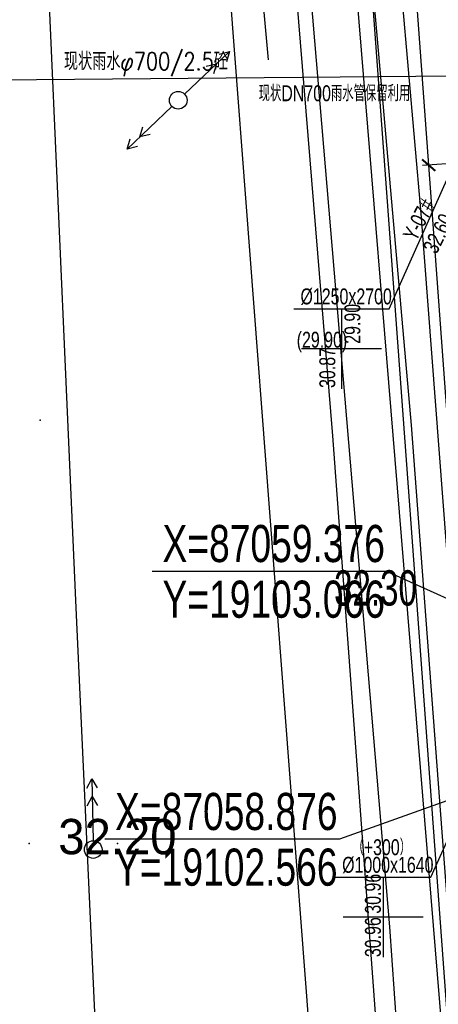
# Model space of a CAD drawing. Header units: millimetres. Extents: x 1371 to 38096, y 232 to 174236.
# Tile 42 of 84: x 19065 to 19089, y 87043 to 87098. Entities that reach past the tile are written whole.
import ezdxf
from ezdxf.enums import TextEntityAlignment as Align

# ---------------------------------------------------------------- set-up
doc = ezdxf.new("R2010")
doc.units = ezdxf.units.MM
doc.header["$LTSCALE"] = 10
doc.linetypes.add('CONTINOUS', pattern=[0])
for name, color, linetype in [('0提标-单体内线', 31, 'Continuous'), ('0提标-坐标', 3, 'Continuous'), ('0提标-尺寸标注-平面 定位图', 3, 'Continuous'), ('0提标-管-雨水插旗', 2, 'Continuous'), ('0提标-管-雨水管标注', 2, 'CONTINOUS'), ('dx', 8, 'Continuous'), ('LOCKUP', 7, 'Continuous'), ('雨水', 180, 'Continuous')]:
    doc.layers.add(name, color=color, linetype=linetype)
doc.styles.add('HZ', font='rs.shx', dxfattribs={"width": 0.8, "bigfont": 'hztxt.shx'})
doc.styles.add('SMEDI', font='smsim1.shx', dxfattribs={"width": 0.75, "bigfont": 'smfs.shx'})
doc.styles.add('SMEDI1', font='smsim.shx', dxfattribs={"width": 0.75, "bigfont": 'smfs.shx'})
doc.styles.get("Standard").update_dxf_attribs({"font": 'smsim.shx', "bigfont": 'smfs.shx'})
doc.styles.add('黑体', font='smsim.shx', dxfattribs={"width": 0.75, "bigfont": 'smfs.shx'})
doc.dimstyles.new('1-700', dxfattribs={"dimscale": 0.7, "dimtxt": 3, "dimasz": 1, "dimexe": 0.5, "dimexo": 0.5, "dimgap": 0, "dimtad": 1, "dimdsep": 46, "dimtxsty": 'SMEDI', "dimblk1": 'ARCHTICK', "dimblk2": 'ARCHTICK', "dimsah": 1, "dimcen": 0, "dimclrd": 7, "dimclre": 7, "dimclrt": 3, "dimazin": 0, "dimtfac": 1, "dimtix": 1, "dimtmove": 2, "dimatfit": 3, "dimldrblk": 'ARCHTICK', "dimfxl": 0, "dimtolj": 1, "dimtzin": 0, "dimarcsym": 0})
doc.dimstyles.new('ISO-25', dxfattribs={"dimtxt": 2.5, "dimasz": 2.5, "dimexe": 1.25, "dimexo": 0.625, "dimgap": 0.2, "dimtad": 1, "dimtxsty": 'Standard', "dimcen": 2.5, "dimadec": 0, "dimazin": 0, "dimtfac": 1, "dimtmove": 0, "dimatfit": 3, "dimfxl": 0, "dimarcsym": 0})

# ---------------------------------------------------------------- blocks, each defined once
blk = doc.blocks.new('*U325')
at = {"layer": 'dx', "linetype": 'Continuous', "ltscale": 0.5}
for p, q in [((19082.898, 87074.817), (19076.208, 87156.513)), ((19085.502, 87114.537), (19087.875, 87087.386)), ((19068.362, 87065.071), (19066.356, 87110.483)), ((19076.778, 87103.737), (19082.575, 87027.669)), ((19079.258, 87096.079), (19078.636, 87103.051)), ((19087.349, 87075.413), (19084.958, 87102.567)), ((19077.041, 87096.557), (19074.507, 87094.143)), ((19076.457, 87096.416), (19077.041, 87096.557)), ((19077.041, 87096.557), (19076.871, 87095.981)), ((19075.733, 87095.726), (19076.317, 87095.867)), ((19076.317, 87095.867), (19076.147, 87095.291)), ((19071.252, 87091.035), (19073.783, 87093.452)), ((19071.975, 87091.726), (19072.144, 87092.302)), ((19072.558, 87091.868), (19071.975, 87091.726)), ((19071.252, 87091.035), (19071.421, 87091.612)), ((19071.835, 87091.178), (19071.252, 87091.035)), ((19087.875, 87087.386), (19094.531, 87000)), ((19093.029, 87000), (19087.349, 87075.413)), ((19088.41, 87000), (19082.898, 87074.817)), ((19069.63, 87037.719), (19068.362, 87065.071)), ((19068.965, 87054.87), (19069.255, 87055.395)), ((19069.255, 87055.395), (19069.565, 87054.881)), ((19069.255, 87055.395), (19069.323, 87051.896)), ((19068.985, 87053.87), (19069.274, 87054.396)), ((19069.274, 87054.396), (19069.585, 87053.881)), ((19089.554, 87000), (19086.115, 87047.018))]:
    blk.add_line(p, q, dxfattribs=at)
at = {"layer": 'dx', "ltscale": 0.3}
for p, q in [((19083.158, 87112.956), (19089.818, 87032.008)), ((19086.115, 87047.018), (19081.108, 87106.224))]:
    blk.add_line(p, q, dxfattribs=at)
at = {"layer": 'dx', "linetype": 'Continuous', "ltscale": 0.3}
for centre in [(19074.145, 87093.798), (19069.333, 87051.396)]:
    blk.add_circle(centre, 0.5, dxfattribs=at)
at = {"layer": 'dx', "ltscale": 0.3}
for p in [(19066.337, 87075.686, 32.2), (19085.311, 87065.8, 32.3), (19085.311, 87065.8, 32.3), (19065.703, 87051.728, 32.2), (19070.703, 87051.728, 32.2)]:
    blk.add_point(p, dxfattribs=at)
at = {"layer": 'dx', "ltscale": 0.3, "style": '黑体', "width": 0.7}
blk.add_text('32.30', height=2, dxfattribs=at).set_placement((19085.311, 87066.2, 32.3), align=Align.MIDDLE)
at = {"layer": 'dx', "ltscale": 0.3, "style": '黑体'}
blk.add_text('32.20', height=2, dxfattribs=at).set_placement((19070.703, 87052.128, 32.2), align=Align.MIDDLE)
blk = doc.blocks.new('*U189')
blk.add_line((0, 0), (-13.285, 0))
at = {"style": 'SMEDI1', "width": 0.75}
blk.add_text(' X=87058.876 ', height=2.1, dxfattribs=at).set_placement((-13.285, 0.525))
blk.add_text(' Y=19102.566 ', height=2.1, dxfattribs=at).set_placement((-13.285, -0.525), align=Align.TOP_LEFT)
blk = doc.blocks.new('_ARCHTICK')
at = {"color": 0, "linetype": 'ByBlock', "const_width": 0.15}
blk.add_lwpolyline([(-0.5, -0.5), (0.5, 0.5)], dxfattribs=at)
blk = doc.blocks.new('*U188')
blk.add_line((0, 0), (-13.285, 0))
at = {"style": 'SMEDI1', "width": 0.75}
blk.add_text(' X=87059.376 ', height=2.1, dxfattribs=at).set_placement((-13.285, 0.525))
blk.add_text(' Y=19103.066 ', height=2.1, dxfattribs=at).set_placement((-13.285, -0.525), align=Align.TOP_LEFT)
blk = doc.blocks.new('*D179')
at = {"layer": '0提标-尺寸标注-平面 定位图', "color": 7, "lineweight": -2}
for p, q in [((19088.774, 87117.6), (19085.972, 87117.395)), ((19088.322, 87090.126), (19086.321, 87117.42)), ((19090.775, 87090.306), (19087.973, 87090.101))]:
    blk.add_line(p, q, dxfattribs=at)
at = {"layer": 'Defpoints', "color": 0}
for p in [(19089.123, 87117.626), (19086.321, 87117.42), (19091.124, 87090.332)]:
    blk.add_point(p, dxfattribs=at)
at = {"layer": '0提标-尺寸标注-平面 定位图', "color": 7, "lineweight": -2, "xscale": 0.7, "yscale": 0.7, "zscale": 0.7}
for p, rotation in [((19086.321, 87117.42), 94.1924944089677), ((19088.322, 87090.126), 274.1924944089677)]:
    blk.add_blockref('_ARCHTICK', p, dxfattribs=dict(at, rotation=rotation))
at = {"layer": '0提标-尺寸标注-平面 定位图', "color": 3, "insert": (19088.369, 87103.85), "char_height": 2.1, "attachment_point": 5, "rotation": 274.1925, "style": 'SMEDI'}
blk.add_mtext('\\A1;27', dxfattribs=at)
blk = doc.blocks.new('*D176')
at = {"layer": '0提标-尺寸标注-平面 定位图', "color": 7, "lineweight": -2}
for p, q in [((19090.775, 87090.306), (19087.977, 87090.101)), ((19090.485, 87060.68), (19088.326, 87090.127)), ((19092.933, 87060.86), (19090.136, 87060.655))]:
    blk.add_line(p, q, dxfattribs=at)
at = {"layer": 'Defpoints', "color": 0}
for p in [(19091.124, 87090.332), (19088.326, 87090.127), (19093.282, 87060.886)]:
    blk.add_point(p, dxfattribs=at)
at = {"layer": '0提标-尺寸标注-平面 定位图', "color": 7, "lineweight": -2, "xscale": 0.7, "yscale": 0.7, "zscale": 0.7}
for p, rotation in [((19088.326, 87090.127), 94.192494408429), ((19090.485, 87060.68), 274.192494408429)]:
    blk.add_blockref('_ARCHTICK', p, dxfattribs=dict(at, rotation=rotation))
at = {"layer": '0提标-尺寸标注-平面 定位图', "color": 3, "insert": (19090.453, 87075.48), "char_height": 2.1, "attachment_point": 5, "rotation": 274.1925, "style": 'SMEDI'}
blk.add_mtext('\\A1;30', dxfattribs=at)
blk = doc.blocks.new('*D10')
at = {"layer": '0提标-尺寸标注-平面 定位图', "color": 0, "lineweight": -2}
for p, q in [((19070.123, 87304.606), (19081.931, 87143.532)), ((19073.467, 87303.848), (19069.199, 87303.536)), ((19094.279, 86975.079), (19082.472, 87136.152)), ((19097.476, 86976.316), (19093.208, 86976.003))]:
    blk.add_line(p, q, dxfattribs=at)
at = {"layer": 'Defpoints', "color": 0}
for p in [(19070.196, 87303.609), (19074.464, 87303.921), (19098.473, 86976.389)]:
    blk.add_point(p, dxfattribs=at)
at = {"layer": '0提标-尺寸标注-平面 定位图', "color": 0, "lineweight": -2, "xscale": 1.5, "yscale": 1.5, "zscale": 1.5}
for p, rotation in [((19070.196, 87303.609), 94.19249440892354), ((19094.206, 86976.076), 274.1924944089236)]:
    blk.add_blockref('_ARCHTICK', p, dxfattribs=dict(at, rotation=rotation))
at = {"layer": '0提标-尺寸标注-平面 定位图', "color": 3, "insert": (19083.198, 87139.915), "char_height": 4, "attachment_point": 5, "rotation": 274.1925, "style": 'SMEDI'}
blk.add_mtext('328', dxfattribs=at)
blk = doc.blocks.new('*U324')
at = {"layer": '0提标-单体内线', "elevation": 32.731, "flags": 128}
blk.add_lwpolyline([(19119.822, 87095.432), (19053.217, 87094.849)], dxfattribs=at)
at = {"layer": '0提标-管-雨水插旗', "color": 7, "ltscale": 0.5}
for p, q in [((19086.086, 87081.992), (19091.971, 87095.188)), ((19080.686, 87081.992), (19086.086, 87081.992)), ((19083.386, 87081.992), (19083.386, 87079.732)), ((19083.386, 87079.732), (19081.125, 87079.732)), ((19083.386, 87079.732), (19083.386, 87077.471)), ((19085.646, 87079.732), (19083.386, 87079.732)), ((19088.444, 87049.824), (19094.333, 87062.968)), ((19083.044, 87049.824), (19088.444, 87049.824)), ((19085.744, 87049.824), (19085.744, 87047.563)), ((19085.744, 87047.563), (19083.483, 87047.563)), ((19085.744, 87047.563), (19085.744, 87045.302)), ((19088.004, 87047.563), (19085.744, 87047.563))]:
    blk.add_line(p, q, dxfattribs=at)
at = {"layer": '0提标-坐标', "ltscale": 0.3}
for name, p in [('*U188', (19085.955, 87067.138)), ('*U189', (19083.273, 87051.974))]:
    blk.add_blockref(name, p, dxfattribs=at)
at = {"layer": '0提标-管-雨水插旗', "ltscale": 10, "style": 'SMEDI1', "width": 0.75}
for s, rotation, p in [('Y-07#', 63.1395, (19087.618, 87085.766)), ('32.60', 63.1395, (19088.766, 87085.051)), ('29.90', 90, (19084.452, 87080.018)), ('(29.90)', 0, (19080.852, 87079.799)), ('30.87', 90, (19083.033, 87077.517)), ('30.96', 90, (19085.614, 87047.763)), ('30.96', 90, (19085.614, 87045.308))]:
    blk.add_text(s, height=0.9, rotation=rotation, dxfattribs=at).set_placement(p)
for s, p in [('%%C1250x2700', (19081.066, 87082.249)), ('（+300）', (19084.006, 87051.076)), ('%%C1000x1640', (19083.424, 87050.08))]:
    blk.add_text(s, height=0.9, dxfattribs=at).set_placement(p)
at = {"layer": '0提标-管-雨水管标注', "ltscale": 0.3, "style": 'SMEDI', "width": 0.75}
blk.add_text('现状DN700雨水管保留利用', height=0.9, dxfattribs=at).set_placement((19078.698, 87093.746))
at = {"layer": '雨水', "linetype": 'Continuous', "ltscale": 0.3, "style": 'HZ', "width": 0.8}
blk.add_text('现状雨水φ700/2.5砼', height=1, dxfattribs=at).set_placement((19067.679, 87095.504, -7.181))
at = {"layer": '0提标-尺寸标注-平面 定位图'}
dim = blk.add_linear_dim(base=(19070.196, 87303.609), p1=(19098.473, 86976.389), p2=(19074.464, 87303.921), angle=94.1925, dimstyle='ISO-25', dxfattribs=at)
dim.commit()
dim.dimension.update_dxf_attribs({"geometry": '*D10', "text_midpoint": (19083.198, 87139.915), "dimtype": 161})
for p1, p2, distance, picture, middle in [((19091.124, 87090.332), (19089.123, 87117.626), 2.809, '*D179', (19088.369, 87103.85)), ((19093.2821, 87060.8855), (19091.1236, 87090.3317), 2.8049, '*D176', (19090.4527, 87075.4803))]:
    dim = blk.add_aligned_dim(p1=p1, p2=p2, distance=distance, dimstyle='1-700', dxfattribs=at)
    dim.commit()
    dim.dimension.update_dxf_attribs({"geometry": picture, "text_midpoint": middle})
at = {"layer": '0提标-坐标'}
for points in [[(19103.066, 87059.376), (19085.955, 87067.138)], [(19102.566, 87058.876), (19083.273, 87051.974)]]:
    blk.add_leader(points, dimstyle='1-700', dxfattribs=at)
blk = doc.blocks.new('*U327')
at = {"layer": 'LOCKUP', "ltscale": 0.3}
for name in ['*U324', '*U325']:
    blk.add_blockref(name, (0, 0), dxfattribs=at)

msp = doc.modelspace()

# ---------------------------------------------------------------- block references
at = {"layer": 'LOCKUP', "ltscale": 0.3}
msp.add_blockref('*U327', (0, 0), dxfattribs=at)

doc.saveas('drawing.dxf')
